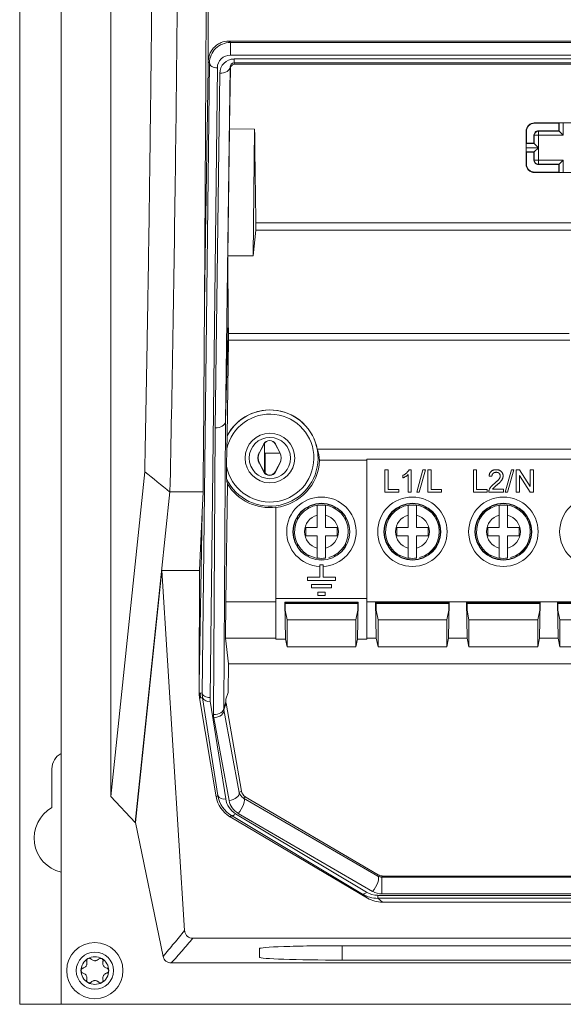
# Model space of a CAD drawing. Header units: millimetres. Extents: x 19 to 723, y 156 to 413.
# Tile 1 of 22: x 19 to 85, y 156 to 275. Entities that reach past the tile are written whole.
import ezdxf

# ---------------------------------------------------------------- set-up
doc = ezdxf.new("R2010")
doc.units = ezdxf.units.MM
doc.header["$LTSCALE"] = 2.5

msp = doc.modelspace()

# ---------------------------------------------------------------- linework, layer by layer
at = {"color": 7, "linetype": 'Continuous', "lineweight": 15}
for p, q in [((18.97, 156.33), (18.97, 413.33)), ((23.97, 413.33), (23.97, 156.33)), ((29.97, 387.83), (29.97, 181.49)), ((44.27, 272.88), (44.44, 272.71)), ((44.27, 272.88), (181.67, 272.88)), ((44.44, 271.18), (44.44, 272.71)), ((44.44, 272.71), (181.5, 272.71)), ((181.5, 271.18), (44.44, 271.18)), ((44.9, 270.72), (181.04, 270.72)), ((44.9, 270.24), (44.9, 270.72)), ((41.03, 194.01), (41.92, 270.23)), ((41.77, 270.38), (41.77, 270.39)), ((41.92, 270.23), (41.77, 270.38)), ((42.87, 269.64), (41.98, 193.43)), ((44.41, 269.72), (43.84, 226.81)), ((44.46, 269.59), (44.41, 269.72)), ((181.04, 270.24), (44.9, 270.24)), ((44.9, 270.24), (44.96, 270.08)), ((44.96, 270.08), (180.98, 270.08)), ((42.59, 226.06), (43.16, 268.98)), ((44.12, 246.89), (44.33, 262.25)), ((44.33, 262.25), (47.37, 262.21)), ((47.18, 246.9), (47.37, 262.21)), ((87.19, 262.98), (81.19, 262.98)), ((81.23, 262.94), (84.15, 262.94)), ((84.15, 262.94), (84.18, 262.97)), ((84.18, 261.98), (84.18, 262.97)), ((84.68, 262.98), (84.68, 261.48)), ((81.18, 261.48), (81.15, 261.51)), ((81.18, 260.48), (81.18, 261.48)), ((81.18, 261.48), (81.68, 261.48)), ((81.65, 262.01), (81.68, 261.98)), ((81.65, 262.01), (84.15, 262.01)), ((81.68, 261.48), (81.68, 261.98)), ((81.68, 261.98), (84.18, 261.98)), ((81.68, 261.48), (81.68, 259.98)), ((84.68, 261.48), (81.68, 261.48)), ((84.15, 262.01), (84.18, 261.98)), ((84.68, 261.48), (84.18, 261.98)), ((81.68, 259.98), (80.19, 259.98)), ((80.19, 259.97), (81.68, 259.97)), ((80.23, 260.51), (80.2, 260.48)), ((80.2, 260.48), (81.18, 260.48)), ((81.15, 260.51), (80.23, 260.51)), ((81.15, 260.51), (81.18, 260.48)), ((81.18, 260.48), (81.68, 259.98)), ((81.68, 259.97), (81.18, 259.47)), ((81.68, 259.97), (81.68, 258.47)), ((80.23, 259.44), (80.2, 259.47)), ((81.18, 259.47), (80.2, 259.47)), ((81.15, 259.44), (80.23, 259.44)), ((81.15, 259.44), (81.18, 259.47)), ((81.18, 258.47), (81.18, 259.47)), ((81.15, 258.44), (81.18, 258.47)), ((81.68, 258.47), (81.18, 258.47)), ((81.68, 257.97), (81.65, 257.94)), ((84.15, 257.94), (81.65, 257.94)), ((81.68, 257.97), (81.68, 258.47)), ((81.68, 258.47), (84.68, 258.47)), ((84.18, 257.97), (81.68, 257.97)), ((84.15, 257.94), (84.18, 257.97)), ((84.18, 257.97), (84.68, 258.47)), ((84.18, 256.98), (84.18, 257.97)), ((84.68, 258.47), (84.68, 256.98)), ((81.19, 256.98), (87.19, 256.98)), ((84.15, 257.02), (81.23, 257.02)), ((84.15, 257.02), (84.18, 256.98)), ((47.52, 250.89), (88.19, 250.89)), ((47.18, 246.9), (47.51, 249.98)), ((88.19, 249.98), (47.51, 249.98)), ((47.18, 246.9), (44.12, 246.89)), ((44.12, 246.89), (44.17, 238.95)), ((44.17, 238.95), (43.84, 226.81)), ((44.17, 238.95), (44.2, 237.5)), ((44.2, 237.5), (85.42, 237.5)), ((44.2, 236.67), (44.06, 225.13)), ((85.49, 236.67), (44.2, 236.67)), ((43.84, 226.81), (43.65, 192.13)), ((42.4, 191.38), (42.59, 226.06)), ((48.5, 224.14), (47.95, 223.1)), ((48.52, 224.13), (48.16, 223.44)), ((48.5, 224.14), (48.52, 224.13)), ((48.55, 224.18), (48.55, 220.7)), ((49.89, 224.14), (49.87, 224.13)), ((50.42, 223.09), (49.87, 224.13)), ((50.44, 223.1), (49.89, 224.14)), ((43.99, 221.45), (44.02, 223.55)), ((47.95, 223.1), (47.97, 223.09)), ((48.16, 223.44), (47.97, 223.09)), ((48.65, 220.57), (48.65, 223.01)), ((50.45, 223.01), (48.65, 223.01)), ((50.44, 223.1), (50.42, 223.09)), ((171, 223.51), (54.94, 223.51)), ((47.95, 221.78), (47.97, 221.79)), ((47.95, 221.78), (48.5, 220.74)), ((47.97, 221.79), (48.52, 220.75)), ((49.89, 220.74), (50.44, 221.78)), ((50.23, 221.44), (50.42, 221.79)), ((50.44, 221.78), (50.42, 221.79)), ((55.23, 222.16), (60.95, 222.16)), ((60.95, 222.28), (93.95, 222.28)), ((60.95, 222.28), (60.95, 205.01)), ((29.97, 181.49), (34.09, 220.77)), ((48.5, 220.74), (48.52, 220.75)), ((49.87, 220.75), (50.23, 221.44)), ((49.89, 220.74), (49.87, 220.75)), ((63.13, 221.01), (63.51, 221.01)), ((63.13, 218.31), (63.13, 221.01)), ((63.51, 221.01), (63.51, 218.62)), ((65.93, 218.31), (65.93, 220.42)), ((66.06, 221.01), (66.28, 221.01)), ((66.28, 221.01), (66.28, 218.31)), ((66.97, 218.31), (67.73, 221.01)), ((68.02, 221.01), (67.26, 218.31)), ((67.73, 221.01), (68.02, 221.01)), ((68.32, 221.01), (68.7, 221.01)), ((68.32, 218.31), (68.32, 221.01)), ((68.7, 221.01), (68.7, 218.62)), ((73.82, 221.01), (74.2, 221.01)), ((73.82, 218.31), (73.82, 221.01)), ((74.2, 221.01), (74.2, 218.62)), ((77.66, 218.31), (78.42, 221.01)), ((78.71, 221.01), (77.94, 218.31)), ((78.42, 221.01), (78.71, 221.01)), ((79.01, 218.31), (79.01, 221.01)), ((79.01, 221.01), (79.41, 221.01)), ((79.41, 221.01), (80.7, 219)), ((80.7, 221.01), (81.09, 221.01)), ((80.7, 219), (80.7, 221.01)), ((81.09, 221.01), (81.09, 218.31)), ((43.88, 205.01), (44.08, 219.32)), ((65.31, 220.02), (65.31, 220.34)), ((76.07, 220.22), (75.72, 220.25)), ((80.68, 218.31), (79.39, 220.33)), ((79.39, 220.33), (79.39, 218.31)), ((37.13, 218.32), (32.94, 178.32)), ((41.15, 218.32), (37.14, 218.32)), ((41.02, 215.87), (41.15, 218.32)), ((64.79, 218.31), (63.13, 218.31)), ((63.51, 218.62), (64.79, 218.62)), ((64.79, 218.62), (64.79, 218.31)), ((66.28, 218.31), (65.93, 218.31)), ((67.26, 218.31), (66.97, 218.31)), ((69.98, 218.31), (68.32, 218.31)), ((68.7, 218.62), (69.98, 218.62)), ((69.98, 218.62), (69.98, 218.31)), ((75.48, 218.31), (73.82, 218.31)), ((74.2, 218.62), (75.48, 218.62)), ((75.48, 218.62), (75.48, 218.31)), ((77.45, 218.31), (75.69, 218.31)), ((76.13, 218.66), (77.45, 218.66)), ((77.45, 218.66), (77.45, 218.31)), ((77.94, 218.31), (77.66, 218.31)), ((79.39, 218.31), (79.01, 218.31)), ((81.09, 218.31), (80.68, 218.31)), ((40.66, 195.07), (41.02, 215.87)), ((49.95, 216.47), (49.95, 205.01)), ((54.95, 215.5), (54.95, 214.01)), ((55.95, 215.5), (55.95, 214.01)), ((65.95, 215.5), (65.95, 214.01)), ((66.95, 215.5), (66.95, 214.01)), ((76.95, 215.5), (76.95, 214.01)), ((77.95, 215.5), (77.95, 214.01)), ((53.55, 214.01), (53.55, 213.01)), ((53.55, 214.01), (54.95, 214.01)), ((55.95, 214.01), (57.35, 214.01)), ((57.35, 214.01), (57.35, 213.01)), ((64.55, 214.01), (65.95, 214.01)), ((64.55, 214.01), (64.55, 213.01)), ((66.95, 214.01), (68.35, 214.01)), ((68.35, 214.01), (68.35, 213.01)), ((75.55, 214.01), (75.55, 213.01)), ((75.55, 214.01), (76.95, 214.01)), ((77.95, 214.01), (79.35, 214.01)), ((79.35, 214.01), (79.35, 213.01)), ((53.55, 213.01), (54.95, 213.01)), ((54.95, 213.01), (54.95, 211.52)), ((55.95, 213.01), (57.35, 213.01)), ((55.95, 213.01), (55.95, 211.52)), ((64.55, 213.01), (65.95, 213.01)), ((65.95, 213.01), (65.95, 211.52)), ((66.95, 213.01), (68.35, 213.01)), ((66.95, 213.01), (66.95, 211.52)), ((75.55, 213.01), (76.95, 213.01)), ((76.95, 213.01), (76.95, 211.52)), ((77.95, 213.01), (79.35, 213.01)), ((77.95, 213.01), (77.95, 211.52)), ((32.97, 178.32), (36.17, 208.82)), ((40.69, 208.82), (36.17, 208.82)), ((36.17, 208.82), (38.91, 165.24)), ((40.69, 208.82), (40.66, 195.07)), ((55.25, 209.51), (55.25, 208.01)), ((55.65, 209.51), (55.25, 209.51)), ((55.65, 208.01), (55.65, 209.51)), ((53.75, 208.01), (53.75, 207.61)), ((55.25, 208.01), (53.75, 208.01)), ((53.75, 207.61), (57.15, 207.61)), ((57.15, 208.01), (55.65, 208.01)), ((57.15, 207.61), (57.15, 208.01)), ((56.65, 207.11), (54.25, 207.11)), ((54.25, 207.11), (54.25, 206.71)), ((54.25, 206.71), (56.65, 206.71)), ((55.9, 206.21), (55, 206.21)), ((55, 206.21), (55, 205.81)), ((55.9, 205.81), (55.9, 206.21)), ((56.65, 206.71), (56.65, 207.11)), ((43.87, 200.63), (43.88, 205.01)), ((43.88, 205.01), (49.95, 205.01)), ((49.95, 205.43), (60.95, 205.43)), ((49.95, 205.01), (49.95, 200.63)), ((51.03, 204.99), (59.88, 204.99)), ((51.1, 200.49), (51.03, 204.99)), ((51.03, 204.99), (51.05, 204.96)), ((51.05, 204.96), (51.05, 204.01)), ((59.85, 204.96), (51.05, 204.96)), ((51.35, 204.81), (51.35, 204.96)), ((55, 205.81), (55.9, 205.81)), ((59.55, 204.81), (59.55, 204.96)), ((59.88, 204.99), (59.8, 200.49)), ((59.88, 204.99), (59.85, 204.96)), ((59.85, 204.01), (59.85, 204.96)), ((60.95, 205.01), (62, 205.01)), ((60.95, 200.63), (60.95, 205.01)), ((62, 205.01), (70.9, 205.01)), ((62, 205.01), (62.05, 204.96)), ((62.08, 200.63), (62, 205.01)), ((70.85, 204.96), (62.05, 204.96)), ((62.05, 204.96), (62.05, 204.01)), ((62.35, 204.81), (62.35, 204.96)), ((70.55, 204.81), (70.55, 204.96)), ((70.9, 205.01), (70.82, 200.63)), ((70.9, 205.01), (70.85, 204.96)), ((70.85, 204.01), (70.85, 204.96)), ((70.9, 205.01), (73, 205.01)), ((73, 205.01), (81.9, 205.01)), ((73.08, 200.63), (73, 205.01)), ((73, 205.01), (73.05, 204.96)), ((73.05, 204.96), (73.05, 204.01)), ((81.85, 204.96), (73.05, 204.96)), ((73.35, 204.81), (73.35, 204.96)), ((81.55, 204.81), (81.55, 204.96)), ((81.9, 205.01), (81.82, 200.63)), ((81.9, 205.01), (81.85, 204.96)), ((81.85, 204.01), (81.85, 204.96)), ((81.9, 205.01), (84, 205.01)), ((84, 205.01), (92.9, 205.01)), ((84.08, 200.63), (84, 205.01)), ((84, 205.01), (84.05, 204.96)), ((84.05, 204.96), (84.05, 204.01)), ((92.85, 204.96), (84.05, 204.96)), ((84.35, 204.81), (84.35, 204.96)), ((51.35, 204.81), (51.05, 204.81)), ((51.29, 202.84), (51.05, 204.01)), ((51.35, 204.81), (59.55, 204.81)), ((59.85, 204.81), (59.55, 204.81)), ((59.85, 204.01), (59.61, 202.84)), ((62.35, 204.81), (62.05, 204.81)), ((62.29, 202.84), (62.05, 204.01)), ((62.35, 204.81), (70.55, 204.81)), ((70.85, 204.81), (70.55, 204.81)), ((70.85, 204.01), (70.61, 202.84)), ((73.35, 204.81), (73.05, 204.81)), ((73.29, 202.84), (73.05, 204.01)), ((73.35, 204.81), (81.55, 204.81)), ((81.85, 204.81), (81.55, 204.81)), ((81.85, 204.01), (81.61, 202.84)), ((84.35, 204.81), (84.05, 204.81)), ((84.29, 202.84), (84.05, 204.01)), ((84.35, 204.81), (92.55, 204.81)), ((51.29, 202.84), (51.29, 199.58)), ((59.61, 202.84), (51.29, 202.84)), ((59.61, 199.58), (59.61, 202.84)), ((62.29, 202.84), (62.29, 199.58)), ((70.61, 202.84), (62.29, 202.84)), ((70.61, 199.58), (70.61, 202.84)), ((73.29, 202.84), (73.29, 199.58)), ((81.61, 202.84), (73.29, 202.84)), ((81.61, 199.58), (81.61, 202.84)), ((84.29, 202.84), (84.29, 199.58)), ((92.61, 202.84), (84.29, 202.84)), ((44.22, 197.51), (43.87, 200.63)), ((49.95, 200.63), (43.87, 200.63)), ((49.95, 200.63), (49.95, 200.49)), ((51.1, 200.49), (49.95, 200.49)), ((51.29, 199.58), (51.1, 200.49)), ((59.8, 200.49), (59.61, 199.58)), ((60.95, 200.49), (59.8, 200.49)), ((62.08, 200.63), (60.95, 200.63)), ((60.95, 200.49), (60.95, 200.63)), ((62.29, 199.58), (62.08, 200.63)), ((70.82, 200.63), (70.61, 199.58)), ((73.08, 200.63), (70.82, 200.63)), ((73.29, 199.58), (73.08, 200.63)), ((81.82, 200.63), (81.61, 199.58)), ((84.08, 200.63), (81.82, 200.63)), ((84.29, 199.58), (84.08, 200.63)), ((59.61, 199.58), (51.29, 199.58)), ((70.61, 199.58), (62.29, 199.58)), ((81.61, 199.58), (73.29, 199.58)), ((92.61, 199.58), (84.29, 199.58)), ((44.22, 197.51), (44.17, 194.04)), ((44.22, 197.51), (181.73, 197.51)), ((40.66, 193.98), (40.66, 195.07)), ((40.82, 193.99), (40.66, 193.98)), ((40.71, 193.39), (40.83, 193.4)), ((42.73, 181.45), (40.71, 193.39)), ((40.82, 193.99), (41.03, 194.01)), ((41.07, 193.42), (40.83, 193.4)), ((42.94, 181.6), (41.07, 193.42)), ((44.17, 194.04), (43.91, 193.26)), ((43.91, 192.93), (43.91, 193.26)), ((42.01, 193), (43.88, 181.17)), ((43.65, 192.13), (43.91, 192.93)), ((43.92, 192.75), (43.67, 191.95)), ((43.67, 191.95), (45.52, 181.96)), ((45.77, 182.13), (43.92, 192.75)), ((44.29, 180.98), (42.44, 190.97)), ((22.87, 180.12), (22.87, 184.83)), ((32.94, 178.32), (29.97, 181.49)), ((42.73, 181.45), (42.94, 181.6)), ((45.52, 181.96), (45.77, 182.13)), ((46.25, 181.44), (46.02, 181.28)), ((46.02, 181.28), (62.26, 171.84)), ((46.25, 181.44), (62.3, 171.99)), ((44.59, 179.16), (44.4, 179.03)), ((61.03, 169.18), (44.4, 179.03)), ((60.43, 169.66), (44.59, 179.16)), ((45.07, 179.39), (60.91, 169.89)), ((61.62, 169.99), (45.38, 179.43)), ((32.94, 178.32), (32.97, 178.32)), ((32.97, 178.32), (32.97, 178.32)), ((32.97, 178.32), (32.97, 178.32)), ((32.97, 178.32), (32.97, 178.32)), ((32.98, 178.31), (32.97, 178.32)), ((32.98, 178.31), (36.31, 162.12)), ((62.26, 171.84), (62.3, 171.99)), ((62.81, 171.85), (62.77, 171.71)), ((62.77, 169.69), (62.77, 171.71)), ((62.77, 171.71), (163.18, 171.71)), ((163.14, 171.85), (62.81, 171.85)), ((61.03, 169.18), (60.43, 169.66)), ((62.25, 169.51), (163.7, 169.51)), ((62.25, 169.15), (62.25, 169.51)), ((163.18, 169.69), (62.77, 169.69)), ((163.7, 169.15), (62.25, 169.15)), ((62.25, 169.15), (62.83, 168.68)), ((163.11, 168.68), (62.83, 168.68)), ((39.91, 164.31), (186.04, 164.31)), ((57.97, 163.42), (167.97, 163.42)), ((47.97, 162.02), (47.97, 163.07)), ((37.29, 161.33), (188.66, 161.33)), ((167.97, 161.67), (57.97, 161.67)), ((18.97, 156.33), (23.97, 156.33)), ((23.97, 156.33), (112.97, 156.33))]:
    msp.add_line(p, q, dxfattribs=at)
at = {"color": 106, "linetype": 'Continuous', "lineweight": 15}
for p, q in [((53.98, 216.41), (53.65, 216.41)), ((57.26, 216.41), (56.92, 216.41)), ((64.98, 216.41), (64.68, 216.41)), ((68.22, 216.41), (67.92, 216.41)), ((75.98, 216.41), (75.68, 216.41)), ((79.22, 216.41), (78.92, 216.41)), ((52.55, 215.32), (52.55, 214.98)), ((58.35, 214.98), (58.35, 215.32)), ((63.55, 215.28), (63.55, 214.98)), ((69.35, 214.98), (69.35, 215.28)), ((74.55, 215.28), (74.55, 214.98)), ((80.35, 214.98), (80.35, 215.28)), ((52.55, 212.04), (52.55, 211.71)), ((58.35, 211.71), (58.35, 212.04)), ((63.55, 212.04), (63.55, 211.74)), ((69.35, 211.74), (69.35, 212.04)), ((74.55, 212.04), (74.55, 211.74)), ((80.35, 211.74), (80.35, 212.04)), ((53.65, 210.61), (53.98, 210.61)), ((56.92, 210.61), (57.25, 210.61)), ((64.68, 210.61), (64.98, 210.61)), ((67.92, 210.61), (68.22, 210.61)), ((75.68, 210.61), (75.98, 210.61)), ((78.92, 210.61), (79.22, 210.61)), ((57.97, 163.42), (57.97, 161.67))]:
    msp.add_line(p, q, dxfattribs=at)
at = {"color": 7, "linetype": 'Continuous', "lineweight": 15, "flags": 128}
for points in [[(41.92, 270.23), (41.94, 270.11), (42, 270), (42.09, 269.9), (42.21, 269.82), (42.35, 269.74), (42.51, 269.69), (42.69, 269.66), (42.87, 269.64)], [(44.41, 269.72), (44.38, 269.58), (44.31, 269.43), (44.19, 269.3), (44.04, 269.19), (43.85, 269.1), (43.63, 269.03), (43.4, 268.99), (43.16, 268.98)], [(41.02, 215.87), (40.9, 213.29), (40.69, 208.82)], [(41.03, 194.01), (41.05, 193.9), (41.11, 193.79), (41.19, 193.69), (41.31, 193.6), (41.46, 193.53), (41.62, 193.47), (41.8, 193.44), (41.98, 193.43)], [(42.4, 191.38), (42.64, 191.39), (42.87, 191.43), (43.09, 191.5), (43.28, 191.59), (43.43, 191.71), (43.55, 191.84), (43.62, 191.98), (43.65, 192.13)], [(42.44, 190.97), (42.69, 191.02), (42.94, 191.1), (43.16, 191.2), (43.35, 191.33), (43.5, 191.48), (43.61, 191.63), (43.67, 191.79), (43.67, 191.95)], [(44.29, 180.98), (44.55, 181.02), (44.79, 181.1), (45.01, 181.21), (45.2, 181.33), (45.36, 181.48), (45.46, 181.64), (45.52, 181.8), (45.52, 181.96)], [(45.38, 179.43), (45.58, 179.67), (45.76, 179.94), (45.91, 180.23), (46.03, 180.52), (46.1, 180.78), (46.13, 181.01), (46.1, 181.18), (46.02, 181.28)], [(44.59, 179.16), (44.63, 179.15), (44.68, 179.15), (44.74, 179.16), (44.8, 179.18), (44.86, 179.22), (44.93, 179.27), (45, 179.33), (45.07, 179.39)], [(61.62, 169.99), (61.82, 170.23), (62, 170.5), (62.15, 170.79), (62.27, 171.08), (62.34, 171.34), (62.37, 171.57), (62.34, 171.74), (62.26, 171.84)], [(60.43, 169.66), (60.47, 169.65), (60.52, 169.64), (60.57, 169.66), (60.63, 169.68), (60.7, 169.72), (60.77, 169.76), (60.84, 169.82), (60.91, 169.89)]]:
    msp.add_lwpolyline(points, dxfattribs=at)
at = {"color": 7, "linetype": 'Continuous', "lineweight": 15}
for centre, radius in [((49.22, 222.42), 3), ((49.22, 222.42), 2.5), ((55.45, 213.51), 3.44), ((55.45, 213.51), 3.42), ((66.45, 213.51), 4.2), ((66.45, 213.51), 3.44), ((66.45, 213.51), 3.4), ((77.45, 213.51), 4.2), ((77.45, 213.51), 3.44), ((77.45, 213.51), 3.4), ((88.45, 213.51), 4.2), ((28.06, 160.4), 3.4), ((28.06, 160.4), 2.25)]:
    msp.add_circle(centre, radius, dxfattribs=at)
for centre, radius, start, end in [((81.68, 261.48), 0.5, 90.0204, 179.9796), ((81.68, 258.47), 0.5, 180.0204, 269.9796), ((49.22, 222.42), 5.82, 205.6791, 152.715), ((49.22, 222.42), 5.32, 190.5944, 167.7996), ((49.19, 223.77), 0.786, 27.8181, 152.1819), ((49.19, 223.77), 0.762, 90, 152.1819), ((49.19, 223.77), 0.762, 27.8181, 90), ((49.19, 222.44), 1.41, 152.1819, 207.8181), ((49.19, 222.44), 1.38, 152.1819, 207.8181), ((49.19, 222.44), 1.38, 332.1819, 27.8181), ((49.19, 222.44), 1.41, 332.1819, 27.8181), ((49.22, 222.42), 6.02, 277.0133, 357.4434), ((49.19, 221.11), 0.786, 207.8181, 332.1819), ((49.19, 221.11), 0.762, 207.8181, 270), ((49.19, 221.11), 0.762, 270, 332.1819), ((49.22, 222.42), 6, 211.1995, 277.0338), ((55.45, 213.51), 4.2, 272.7294, 267.2706), ((55.45, 213.51), 3.25, 285.6498, 270), ((55.45, 213.51), 3.23, 81.1038, 98.8962), ((66.45, 213.51), 3.25, 285.6498, 270), ((66.45, 213.51), 3.23, 81.1038, 98.8962), ((77.45, 213.51), 3.25, 285.6498, 270), ((77.45, 213.51), 3.23, 81.1038, 98.8962), ((55.45, 213.51), 2.05, 104.117, 255.883), ((55.45, 213.51), 2.05, 284.117, 75.883), ((66.45, 213.51), 2.05, 104.117, 255.883), ((66.45, 213.51), 2.05, 284.117, 75.883), ((77.45, 213.51), 2.05, 104.117, 255.883), ((77.45, 213.51), 2.05, 284.117, 75.883), ((55.45, 213.51), 3.23, 261.1038, 278.8962), ((66.45, 213.51), 3.23, 261.1038, 278.8962), ((77.45, 213.51), 3.23, 261.1038, 278.8962), ((41.8, 193.78), 0.807, 206.0634, 285.1835), ((24.97, 184.83), 2.1, 118.4369, 180), ((43.66, 181.95), 0.807, 206.0634, 285.1835), ((24.97, 176.43), 4.25, 119.6116, 256.391), ((28.06, 160.4), 1.68, 60, 120), ((28.06, 160.4), 1.68, 120, 180), ((28.06, 160.4), 1.2, 147.0052, 152.9948), ((26.48, 161.31), 0.626, 324.2287, 335.7713), ((28.06, 160.4), 1.2, 87.0052, 92.9948), ((28.06, 162.23), 0.626, 264.2287, 275.7713), ((28.06, 160.4), 1.68, 0, 60), ((28.06, 160.4), 1.2, 27.0052, 32.9948), ((29.64, 161.31), 0.626, 204.2287, 215.7713), ((28.06, 160.4), 1.68, 180, 240), ((28.06, 160.4), 1.2, 207.0052, 212.9948), ((26.48, 159.49), 0.626, 24.2287, 35.7713), ((28.06, 160.4), 1.68, 300, 0), ((28.06, 160.4), 1.2, 327.0052, 332.9948), ((29.64, 159.49), 0.626, 144.2287, 155.7713), ((28.06, 160.4), 1.67, 240, 300), ((28.06, 160.4), 1.2, 267.0052, 272.9948), ((28.06, 158.57), 0.626, 84.2287, 95.7713)]:
    msp.add_arc(centre, radius, start, end, dxfattribs=at)
for centre, major_axis, ratio, start_param, end_param in [((44.42, 270.23), (2.32, 0.95), 0.988263, 1.177804, 2.750203), ((44.42, 269.65), (1.44, 0.58), 0.98122, 1.180039, 2.752438), ((44.91, 268.94), (-0.33, 1.74), 0.985247, 6.099879, 7.651745), ((44.91, 269.71), (-0.1, 0.516), 0.949776, 6.10162, 7.653486), ((84.68, 262.97), (0.5, 0), 0.017455, 1.570796, 3.124139), ((84.68, 256.98), (0.5, 0), 0.017455, 3.159046, 4.712389), ((47.48, 250.94), (-0.014, 1), 0.034717, 3.417922, 4.666038), ((44.19, 236.53), (0.014, 1), 0.011023, 4.848129, 6.006517), ((49.22, 222.41), (0, 5.83), 0.999997, 4.902652, 7.368808), ((42.59, 226.83), (1.25, -0.01), 0.615642, 4.718159, 6.271635), ((44.69, 384.25), (0.85, 157.44), 0.000111, 3.14648, 3.146698), ((49.22, 221.59), (0, 6.1), 0.990493, 4.806056, 5.034168), ((44.53, 194.02), (2.39, 2.58), 0.990065, 2.316163, 2.484206), ((44.53, 193.43), (1.75, 1.88), 0.986387, 2.317312, 2.485355), ((44.65, 192.11), (0.991, -0.144), 0.937793, 3.281798, 3.465883), ((44.91, 192.92), (0.992, -0.13), 0.99554, 3.258809, 3.442894), ((44.65, 191.35), (2.23, -0.33), 0.97195, 3.281175, 3.46526), ((46.18, 182.05), (1.72, 3.06), 0.997268, 2.251726, 3.119022), ((46.4, 182.19), (1.66, 3.12), 0.989003, 2.22531, 3.092606), ((46.4, 181.61), (1.22, 2.28), 0.984917, 2.22632, 3.093615), ((46.5, 182.13), (0.899, -0.455), 0.967079, 3.794163, 4.661459), ((46.76, 182.3), (0.9, -0.438), 0.997481, 3.76554, 4.632836), ((46.5, 181.36), (2.01, -1.03), 0.98525, 3.793168, 4.660464), ((62.76, 172.68), (0.992, -0.129), 0.969185, 4.312065, 4.845364), ((62.81, 172.85), (0.992, -0.124), 0.997695, 4.303222, 4.836521), ((62.02, 172.82), (-1.74, 3.3), 0.925642, 2.154527, 2.690687), ((62.02, 172.24), (-1.33, 2.45), 0.898704, 2.149692, 2.685853), ((62.76, 172.23), (-1.99, 2.97), 0.97717, 2.026426, 2.562587), ((62.76, 171.91), (2.23, -0.29), 0.986212, 4.311776, 4.845075), ((57.97, 163.07), (10, 0), 0.034921, 1.570796, 3.141593), ((57.97, 162.02), (10, 0), 0.034921, 3.141593, 4.712389)]:
    msp.add_ellipse(centre, major_axis=major_axis, ratio=ratio, start_param=start_param, end_param=end_param, dxfattribs=at)
for points, knots in [([(34.09, 220.77), (34.1, 221.25), (34.12, 222.19), (34.14, 223.62), (34.17, 225.05), (34.2, 226.49), (34.23, 227.93), (34.25, 229.37), (34.28, 230.82), (34.31, 232.28), (34.33, 233.74), (34.36, 235.2), (34.38, 236.67), (34.41, 238.14), (34.43, 239.62), (34.46, 241.1), (34.48, 242.59), (34.51, 244.09), (34.53, 245.58), (34.55, 247.09), (34.57, 248.59), (34.6, 250.11), (34.62, 251.62), (34.64, 253.15), (34.66, 254.67), (34.72, 258.76), (34.8, 265.44), (34.91, 274.83), (35, 284.33), (35.08, 293.93), (35.14, 303.62), (35.19, 313.37), (35.23, 323.17), (35.25, 330.73), (35.26, 336.04), (35.26, 339.07), (35.26, 342.1), (35.26, 345.12), (35.26, 348.15), (35.26, 351.18), (35.26, 354.2), (35.25, 357.22), (35.25, 360.24), (35.24, 363.26), (35.23, 366.28), (35.22, 369.3), (35.22, 371.3), (35.21, 372.31)], [0, 0, 0, 0, 0.010423, 0.020842, 0.031257, 0.041668, 0.052076, 0.062482, 0.072885, 0.083287, 0.093687, 0.104086, 0.114485, 0.124885, 0.135284, 0.145685, 0.156087, 0.166492, 0.176898, 0.187308, 0.197721, 0.208137, 0.218558, 0.228984, 0.239415, 0.249851, 0.312421, 0.374901, 0.43739, 0.499989, 0.562619, 0.625133, 0.687632, 0.750216, 0.769475, 0.788717, 0.807943, 0.827156, 0.84636, 0.865558, 0.884752, 0.903945, 0.92314, 0.94234, 0.961548, 0.980767, 1, 1, 1, 1]), ([(41.76, 299.09), (41.76, 298.3), (41.76, 296.71), (41.76, 294.33), (41.77, 291.94), (41.77, 289.56), (41.77, 287.17), (41.77, 284.78), (41.77, 282.39), (41.77, 279.99), (41.77, 277.59), (41.77, 275.19), (41.77, 272.79), (41.77, 271.19), (41.77, 270.39)], [0, 0, 0, 0, 0.08292, 0.165915, 0.248985, 0.33213, 0.41535, 0.498646, 0.582017, 0.665463, 0.748985, 0.832581, 0.916253, 1, 1, 1, 1]), ([(38.19, 298.71), (38.1, 284.58), (37.97, 270.67), (37.61, 243.74), (37.4, 230.72), (37.14, 218.32)], [0, 0, 0, 0, 0.5, 0.5, 1, 1, 1, 1]), ([(41.59, 298.71), (41.56, 288.95), (41.53, 279.33), (41.43, 260.39), (41.38, 251.13), (41.32, 242.08)], [0, 0, 0, 0, 0.5, 0.5, 1, 1, 1, 1]), ([(41.77, 270.39), (41.77, 270.55), (41.79, 270.71), (41.85, 271.03), (41.9, 271.19), (42.03, 271.49), (42.1, 271.64), (42.28, 271.91), (42.39, 272.04), (42.62, 272.27), (42.75, 272.37), (43.02, 272.55), (43.16, 272.63), (43.61, 272.82), (43.94, 272.88), (44.27, 272.88)], [0, 0, 0, 0, 0.125, 0.125, 0.25, 0.25, 0.375, 0.375, 0.5, 0.5, 0.625, 0.625, 0.75, 0.75, 1, 1, 1, 1]), ([(41.32, 242.08), (41.36, 244.42), (41.39, 246.78), (41.47, 251.5), (41.51, 253.87), (41.58, 258.6), (41.62, 260.96), (41.68, 264.5), (41.7, 265.68), (41.73, 268.03), (41.75, 269.21), (41.77, 270.38)], [0, 0, 0, 0, 0.25, 0.25, 0.5, 0.5, 0.75, 0.75, 0.875, 0.875, 1, 1, 1, 1]), ([(44.96, 270.08), (44.83, 270.08), (44.71, 270.02), (44.52, 269.84), (44.47, 269.72), (44.46, 269.59)], [0, 0, 0, 0, 0.5, 0.5, 1, 1, 1, 1]), ([(80.19, 261.98), (80.19, 262.11), (80.22, 262.24), (80.32, 262.48), (80.39, 262.59), (80.67, 262.87), (80.93, 262.98), (81.19, 262.98)], [0, 0, 0, 0, 0.25, 0.25, 0.5, 0.5, 1, 1, 1, 1]), ([(81.23, 262.94), (81.1, 262.94), (80.97, 262.91), (80.72, 262.81), (80.61, 262.74), (80.34, 262.46), (80.23, 262.2), (80.23, 261.94)], [0, 0, 0, 0, 0.25, 0.25, 0.5, 0.5, 1, 1, 1, 1]), ([(81.15, 261.51), (81.15, 261.64), (81.21, 261.77), (81.39, 261.96), (81.52, 262.01), (81.65, 262.01)], [0, 0, 0, 0, 0.5, 0.5, 1, 1, 1, 1]), ([(81.19, 256.98), (81.06, 256.98), (80.93, 257), (80.69, 257.1), (80.58, 257.18), (80.3, 257.45), (80.19, 257.71), (80.19, 257.98)], [0, 0, 0, 0, 0.25, 0.25, 0.5, 0.5, 1, 1, 1, 1]), ([(80.23, 258.01), (80.23, 257.88), (80.26, 257.75), (80.36, 257.51), (80.43, 257.4), (80.71, 257.12), (80.97, 257.02), (81.23, 257.02)], [0, 0, 0, 0, 0.25, 0.25, 0.5, 0.5, 1, 1, 1, 1]), ([(81.65, 257.94), (81.52, 257.94), (81.39, 257.99), (81.21, 258.18), (81.15, 258.3), (81.15, 258.44)], [0, 0, 0, 0, 0.5, 0.5, 1, 1, 1, 1]), ([(44.02, 223.55), (44.03, 223.83), (44.03, 224.12), (44.04, 224.54), (44.04, 224.69), (44.04, 224.88), (44.04, 224.94), (44.05, 225.04), (44.05, 225.08), (44.05, 225.09)], [0, 0, 0, 0, 0.5, 0.5, 0.75, 0.75, 0.875, 0.875, 1, 1, 1, 1]), ([(43.98, 219.9), (43.97, 219.91), (43.97, 219.95), (43.97, 220.05), (43.98, 220.12), (43.98, 220.31), (43.98, 220.45), (43.98, 220.87), (43.99, 221.16), (43.99, 221.45)], [0, 0, 0, 0, 0.125, 0.125, 0.25, 0.25, 0.5, 0.5, 1, 1, 1, 1]), ([(65.31, 220.34), (65.35, 220.36), (65.44, 220.4), (65.56, 220.48), (65.67, 220.56), (65.77, 220.65), (65.86, 220.74), (65.94, 220.83), (66.01, 220.92), (66.04, 220.98), (66.06, 221.01)], [0, 0, 0, 0, 0.142657, 0.281169, 0.416977, 0.550852, 0.678364, 0.795032, 0.901998, 1, 1, 1, 1]), ([(65.93, 220.42), (65.91, 220.4), (65.87, 220.36), (65.8, 220.3), (65.72, 220.24), (65.64, 220.19), (65.55, 220.14), (65.47, 220.09), (65.39, 220.05), (65.33, 220.03), (65.31, 220.02)], [0, 0, 0, 0, 0.1116703, 0.2320945, 0.3627435, 0.5025575, 0.6415251, 0.7710985, 0.8901618, 1, 1, 1, 1]), ([(75.72, 220.25), (75.72, 220.28), (75.73, 220.34), (75.75, 220.43), (75.77, 220.5), (75.8, 220.58), (75.84, 220.65), (75.88, 220.71), (75.93, 220.77), (75.98, 220.82), (76.04, 220.86), (76.1, 220.9), (76.17, 220.94), (76.24, 220.97), (76.32, 220.99), (76.41, 221), (76.49, 221.01), (76.55, 221.01), (76.59, 221.01)], [0, 0, 0, 0, 0.070675, 0.137493, 0.201473, 0.262869, 0.32255, 0.380737, 0.43822, 0.495487, 0.553484, 0.611346, 0.670644, 0.731587, 0.794183, 0.859445, 0.928208, 1, 1, 1, 1]), ([(76.58, 220.7), (76.56, 220.7), (76.52, 220.7), (76.47, 220.69), (76.42, 220.68), (76.37, 220.67), (76.32, 220.65), (76.28, 220.63), (76.24, 220.6), (76.21, 220.57), (76.17, 220.54), (76.15, 220.5), (76.12, 220.46), (76.1, 220.42), (76.09, 220.37), (76.07, 220.32), (76.07, 220.27), (76.07, 220.24), (76.07, 220.22)], [0, 0, 0, 0, 0.070696, 0.138358, 0.20337, 0.2657, 0.327256, 0.386512, 0.445858, 0.505173, 0.56378, 0.622343, 0.680824, 0.739795, 0.800801, 0.864239, 0.930631, 1, 1, 1, 1]), ([(77.07, 220.26), (77.07, 220.28), (77.07, 220.31), (77.06, 220.35), (77.05, 220.39), (77.04, 220.43), (77.02, 220.47), (76.99, 220.51), (76.97, 220.54), (76.93, 220.58), (76.9, 220.61), (76.86, 220.63), (76.82, 220.65), (76.78, 220.67), (76.73, 220.68), (76.68, 220.69), (76.63, 220.7), (76.6, 220.7), (76.58, 220.7)], [0, 0, 0, 0, 0.0617622, 0.121174, 0.1794214, 0.2368434, 0.2943218, 0.353191, 0.4127207, 0.4745222, 0.5370567, 0.5995913, 0.662367, 0.7252456, 0.7903164, 0.8577243, 0.927232, 1, 1, 1, 1]), ([(76.59, 221.01), (76.62, 221.01), (76.68, 221.01), (76.77, 221), (76.85, 220.98), (76.93, 220.96), (77, 220.93), (77.07, 220.89), (77.14, 220.85), (77.19, 220.8), (77.25, 220.75), (77.29, 220.69), (77.33, 220.62), (77.36, 220.56), (77.39, 220.49), (77.4, 220.42), (77.41, 220.34), (77.42, 220.29), (77.42, 220.27)], [0, 0, 0, 0, 0.074712, 0.145539, 0.213339, 0.278615, 0.342094, 0.40389, 0.465063, 0.526577, 0.587328, 0.64638, 0.704345, 0.761672, 0.819418, 0.878039, 0.937796, 1, 1, 1, 1]), ([(75.72, 218.55), (75.73, 218.58), (75.76, 218.65), (75.8, 218.74), (75.86, 218.83), (75.91, 218.91), (75.96, 218.97), (76, 219.02), (76.05, 219.06), (76.1, 219.11), (76.16, 219.16), (76.21, 219.22), (76.28, 219.27), (76.32, 219.3), (76.34, 219.32)], [0, 0, 0, 0, 0.100388, 0.204407, 0.310686, 0.422157, 0.480685, 0.543238, 0.6095, 0.679555, 0.753841, 0.831641, 0.913813, 1, 1, 1, 1]), ([(76.34, 219.32), (76.38, 219.35), (76.45, 219.41), (76.54, 219.49), (76.63, 219.57), (76.7, 219.64), (76.77, 219.71), (76.83, 219.77), (76.88, 219.83), (76.92, 219.88), (76.96, 219.93), (76.99, 219.98), (77.01, 220.03), (77.03, 220.08), (77.05, 220.12), (77.06, 220.17), (77.07, 220.22), (77.07, 220.25), (77.07, 220.26)], [0, 0, 0, 0, 0.11141, 0.214526, 0.309417, 0.396087, 0.474284, 0.544374, 0.60642, 0.660582, 0.709794, 0.756451, 0.800767, 0.843168, 0.884295, 0.923885, 0.962359, 1, 1, 1, 1]), ([(77.42, 220.27), (77.42, 220.24), (77.41, 220.19), (77.4, 220.11), (77.38, 220.03), (77.36, 219.95), (77.32, 219.87), (77.27, 219.79), (77.22, 219.71), (77.16, 219.64), (77.11, 219.58), (77.07, 219.53), (77.02, 219.48), (76.96, 219.42), (76.9, 219.36), (76.83, 219.3), (76.75, 219.23), (76.69, 219.18), (76.67, 219.16)], [0, 0, 0, 0, 0.057945, 0.116018, 0.174826, 0.234683, 0.296827, 0.364061, 0.436192, 0.51426, 0.556976, 0.604856, 0.657675, 0.715751, 0.77884, 0.847501, 0.921228, 1, 1, 1, 1]), ([(75.69, 218.31), (75.69, 218.33), (75.69, 218.37), (75.69, 218.44), (75.7, 218.5), (75.72, 218.53), (75.72, 218.55)], [0, 0, 0, 0, 0.252643, 0.50444, 0.750407, 1, 1, 1, 1]), ([(76.67, 219.16), (76.64, 219.14), (76.6, 219.1), (76.53, 219.05), (76.48, 219), (76.42, 218.96), (76.38, 218.92), (76.34, 218.89), (76.31, 218.86), (76.26, 218.81), (76.2, 218.75), (76.15, 218.69), (76.13, 218.66)], [0, 0, 0, 0, 0.1241997, 0.2368297, 0.339495, 0.4312535, 0.5114549, 0.581223, 0.6404954, 0.6883082, 0.850333, 1, 1, 1, 1]), ([(54.95, 216.71), (54.95, 216.68), (54.95, 216.64), (54.95, 216.46), (54.95, 216.18), (54.95, 215.83), (54.95, 215.6), (54.95, 215.5)], [0, 0, 0, 0, 0.161789, 0.349751, 0.589573, 0.829267, 1, 1, 1, 1]), ([(55.95, 216.71), (55.95, 216.68), (55.95, 216.64), (55.95, 216.46), (55.95, 216.18), (55.95, 215.83), (55.95, 215.6), (55.95, 215.5)], [0, 0, 0, 0, 0.161789, 0.349751, 0.589573, 0.829267, 1, 1, 1, 1]), ([(65.95, 216.71), (65.95, 216.68), (65.95, 216.64), (65.95, 216.46), (65.95, 216.18), (65.95, 215.83), (65.95, 215.6), (65.95, 215.5)], [0, 0, 0, 0, 0.161789, 0.349751, 0.589573, 0.829267, 1, 1, 1, 1]), ([(66.95, 216.71), (66.95, 216.68), (66.95, 216.64), (66.95, 216.46), (66.95, 216.18), (66.95, 215.83), (66.95, 215.6), (66.95, 215.5)], [0, 0, 0, 0, 0.161789, 0.349751, 0.589573, 0.829267, 1, 1, 1, 1]), ([(76.95, 216.71), (76.95, 216.68), (76.95, 216.64), (76.95, 216.46), (76.95, 216.18), (76.95, 215.83), (76.95, 215.6), (76.95, 215.5)], [0, 0, 0, 0, 0.161789, 0.349751, 0.589573, 0.829267, 1, 1, 1, 1]), ([(77.95, 216.71), (77.95, 216.68), (77.95, 216.64), (77.95, 216.46), (77.95, 216.18), (77.95, 215.83), (77.95, 215.6), (77.95, 215.5)], [0, 0, 0, 0, 0.161789, 0.349751, 0.589573, 0.829267, 1, 1, 1, 1]), ([(54.95, 211.52), (54.95, 211.42), (54.95, 211.17), (54.95, 210.82), (54.95, 210.51), (54.95, 210.36), (54.95, 210.33), (54.95, 210.32)], [0, 0, 0, 0, 0.183932, 0.434885, 0.678129, 0.916675, 1, 1, 1, 1]), ([(55.95, 211.52), (55.95, 211.42), (55.95, 211.17), (55.95, 210.82), (55.95, 210.51), (55.95, 210.36), (55.95, 210.33), (55.95, 210.32)], [0, 0, 0, 0, 0.183932, 0.434885, 0.678129, 0.916675, 1, 1, 1, 1]), ([(65.95, 211.52), (65.95, 211.42), (65.95, 211.17), (65.95, 210.82), (65.95, 210.51), (65.95, 210.36), (65.95, 210.33), (65.95, 210.32)], [0, 0, 0, 0, 0.183932, 0.434885, 0.678129, 0.916675, 1, 1, 1, 1]), ([(66.95, 211.52), (66.95, 211.42), (66.95, 211.17), (66.95, 210.82), (66.95, 210.51), (66.95, 210.36), (66.95, 210.33), (66.95, 210.32)], [0, 0, 0, 0, 0.183932, 0.434885, 0.678129, 0.916675, 1, 1, 1, 1]), ([(76.95, 211.52), (76.95, 211.42), (76.95, 211.17), (76.95, 210.82), (76.95, 210.51), (76.95, 210.36), (76.95, 210.33), (76.95, 210.32)], [0, 0, 0, 0, 0.183932, 0.434885, 0.678129, 0.916675, 1, 1, 1, 1]), ([(77.95, 211.52), (77.95, 211.42), (77.95, 211.17), (77.95, 210.82), (77.95, 210.51), (77.95, 210.36), (77.95, 210.33), (77.95, 210.32)], [0, 0, 0, 0, 0.183932, 0.434885, 0.678129, 0.916675, 1, 1, 1, 1]), ([(40.83, 193.4), (40.83, 193.45), (40.82, 193.52), (40.81, 193.62), (40.81, 193.69), (40.81, 193.77), (40.81, 193.84), (40.81, 193.92), (40.82, 193.97), (40.82, 193.99)], [0, 0, 0, 0, 0.248467, 0.373211, 0.498228, 0.623466, 0.748875, 0.874403, 1, 1, 1, 1]), ([(36.31, 162.12), (36.54, 162.4), (36.76, 162.67), (37.2, 163.19), (37.41, 163.45), (38.06, 164.23), (38.49, 164.74), (38.91, 165.24)], [0, 0, 0, 0, 0.25, 0.25, 0.5, 0.5, 1, 1, 1, 1]), ([(38.91, 165.24), (38.92, 165.12), (38.95, 165), (39.06, 164.77), (39.13, 164.66), (39.41, 164.41), (39.65, 164.31), (39.91, 164.31)], [0, 0, 0, 0, 0.25, 0.25, 0.5, 0.5, 1, 1, 1, 1]), ([(39.91, 164.31), (39.48, 163.81), (39.06, 163.31), (38.19, 162.32), (37.75, 161.82), (37.29, 161.33)], [0, 0, 0, 0, 0.5, 0.5, 1, 1, 1, 1]), ([(37.29, 161.33), (37.06, 161.33), (36.83, 161.4), (36.48, 161.69), (36.36, 161.9), (36.31, 162.12)], [0, 0, 0, 0, 0.5, 0.5, 1, 1, 1, 1]), ([(26.99, 160.95), (26.95, 160.9), (26.86, 160.8), (26.73, 160.73), (26.65, 160.71), (26.63, 160.7)], [0, 0, 0, 0, 0.408992, 0.815631, 1, 1, 1, 1]), ([(27.08, 161.49), (27.09, 161.42), (27.12, 161.3), (27.09, 161.15), (27.06, 161.08), (27.05, 161.06)], [0, 0, 0, 0, 0.470128, 0.863222, 1, 1, 1, 1]), ([(27.22, 161.85), (27.22, 161.85), (27.19, 161.83), (27.13, 161.78), (27.08, 161.69), (27.06, 161.59), (27.07, 161.53), (27.08, 161.49)], [0, 0, 0, 0, 0.0405826, 0.2638214, 0.4885066, 0.7244834, 1, 1, 1, 1]), ([(27.61, 161.79), (27.58, 161.82), (27.52, 161.87), (27.41, 161.9), (27.31, 161.89), (27.25, 161.86), (27.22, 161.85)], [0, 0, 0, 0, 0.2755503, 0.5519351, 0.806637, 1, 1, 1, 1]), ([(28, 161.6), (27.94, 161.62), (27.81, 161.64), (27.69, 161.72), (27.63, 161.78), (27.61, 161.79)], [0, 0, 0, 0, 0.408992, 0.815631, 1, 1, 1, 1]), ([(28.52, 161.79), (28.47, 161.75), (28.37, 161.67), (28.23, 161.62), (28.15, 161.61), (28.13, 161.6)], [0, 0, 0, 0, 0.4701276, 0.8632219, 1, 1, 1, 1]), ([(28.9, 161.85), (28.89, 161.85), (28.86, 161.87), (28.79, 161.89), (28.69, 161.89), (28.6, 161.86), (28.54, 161.82), (28.52, 161.79)], [0, 0, 0, 0, 0.040583, 0.263821, 0.488507, 0.724483, 1, 1, 1, 1]), ([(29.04, 161.49), (29.05, 161.53), (29.06, 161.6), (29.03, 161.71), (28.98, 161.8), (28.92, 161.83), (28.9, 161.85)], [0, 0, 0, 0, 0.2755503, 0.5519351, 0.806637, 1, 1, 1, 1]), ([(29.07, 161.06), (29.05, 161.12), (29.01, 161.24), (29.02, 161.38), (29.04, 161.47), (29.04, 161.49)], [0, 0, 0, 0, 0.408992, 0.815631, 1, 1, 1, 1]), ([(29.5, 160.7), (29.43, 160.73), (29.32, 160.77), (29.2, 160.87), (29.15, 160.93), (29.14, 160.95)], [0, 0, 0, 0, 0.470128, 0.863222, 1, 1, 1, 1]), ([(26.63, 160.7), (26.59, 160.69), (26.52, 160.67), (26.44, 160.59), (26.39, 160.49), (26.39, 160.43), (26.39, 160.4)], [0, 0, 0, 0, 0.27555, 0.551935, 0.806637, 1, 1, 1, 1]), ([(26.39, 160.4), (26.39, 160.39), (26.39, 160.36), (26.4, 160.29), (26.45, 160.2), (26.53, 160.13), (26.59, 160.11), (26.63, 160.1)], [0, 0, 0, 0, 0.040583, 0.263821, 0.488507, 0.724483, 1, 1, 1, 1]), ([(26.63, 160.1), (26.69, 160.07), (26.81, 160.03), (26.93, 159.93), (26.98, 159.87), (26.99, 159.85)], [0, 0, 0, 0, 0.4701276, 0.8632219, 1, 1, 1, 1]), ([(27.05, 159.74), (27.07, 159.68), (27.11, 159.56), (27.11, 159.42), (27.09, 159.33), (27.08, 159.31)], [0, 0, 0, 0, 0.408992, 0.815631, 1, 1, 1, 1]), ([(29.04, 159.31), (29.03, 159.38), (29.01, 159.5), (29.03, 159.65), (29.06, 159.72), (29.07, 159.74)], [0, 0, 0, 0, 0.470128, 0.863222, 1, 1, 1, 1]), ([(29.14, 159.85), (29.18, 159.9), (29.26, 160), (29.39, 160.07), (29.47, 160.09), (29.5, 160.1)], [0, 0, 0, 0, 0.408992, 0.815631, 1, 1, 1, 1]), ([(29.74, 160.4), (29.74, 160.41), (29.74, 160.44), (29.72, 160.51), (29.67, 160.6), (29.6, 160.67), (29.53, 160.69), (29.5, 160.7)], [0, 0, 0, 0, 0.040583, 0.263821, 0.488507, 0.724483, 1, 1, 1, 1]), ([(29.5, 160.1), (29.53, 160.11), (29.6, 160.13), (29.68, 160.21), (29.73, 160.31), (29.73, 160.37), (29.74, 160.4)], [0, 0, 0, 0, 0.27555, 0.551935, 0.806637, 1, 1, 1, 1]), ([(27.08, 159.31), (27.07, 159.27), (27.06, 159.2), (27.09, 159.09), (27.15, 159), (27.2, 158.97), (27.22, 158.95)], [0, 0, 0, 0, 0.27555, 0.551935, 0.806637, 1, 1, 1, 1]), ([(27.22, 158.95), (27.23, 158.95), (27.26, 158.93), (27.33, 158.91), (27.43, 158.91), (27.53, 158.94), (27.58, 158.98), (27.61, 159)], [0, 0, 0, 0, 0.040583, 0.263821, 0.488507, 0.724483, 1, 1, 1, 1]), ([(27.61, 159), (27.66, 159.05), (27.75, 159.13), (27.9, 159.18), (27.98, 159.19), (28, 159.2)], [0, 0, 0, 0, 0.470128, 0.863222, 1, 1, 1, 1]), ([(28.13, 159.2), (28.19, 159.18), (28.31, 159.16), (28.44, 159.08), (28.5, 159.02), (28.52, 159)], [0, 0, 0, 0, 0.408992, 0.815631, 1, 1, 1, 1]), ([(28.52, 159), (28.54, 158.98), (28.6, 158.93), (28.71, 158.9), (28.82, 158.91), (28.87, 158.94), (28.9, 158.95)], [0, 0, 0, 0, 0.27555, 0.551935, 0.806637, 1, 1, 1, 1]), ([(28.9, 158.95), (28.9, 158.95), (28.94, 158.97), (28.99, 159.02), (29.04, 159.11), (29.06, 159.21), (29.05, 159.27), (29.04, 159.31)], [0, 0, 0, 0, 0.040583, 0.263821, 0.488507, 0.724483, 1, 1, 1, 1])]:
    msp.add_open_spline(points, degree=3, knots=knots, dxfattribs=at)
for points in [[(44.46, 269.59), (44.42, 267.14), (44.37, 264.69), (44.33, 262.25)], [(47.37, 262.21), (47.42, 258.43), (47.47, 254.66), (47.52, 250.89)], [(84.15, 262.01), (84.15, 262.32), (84.15, 262.63), (84.15, 262.94)], [(80.19, 261.98), (80.19, 260.64), (80.19, 259.31), (80.19, 257.98)], [(80.23, 260.51), (80.23, 260.99), (80.23, 261.46), (80.23, 261.94)], [(81.15, 260.51), (81.15, 260.85), (81.15, 261.18), (81.15, 261.51)], [(80.23, 258.01), (80.23, 258.49), (80.23, 258.96), (80.23, 259.44)], [(81.15, 258.44), (81.15, 258.77), (81.15, 259.1), (81.15, 259.44)], [(84.15, 257.02), (84.15, 257.32), (84.15, 257.63), (84.15, 257.94)], [(41.15, 218.32), (41.21, 226.03), (41.27, 233.94), (41.32, 242.08)], [(44.06, 225.13), (44.05, 225.12), (44.05, 225.1), (44.05, 225.09)], [(34.09, 220.77), (35.1, 219.96), (36.12, 219.14), (37.14, 218.31)], [(43.98, 219.9), (44.01, 219.69), (44.05, 219.49), (44.08, 219.32)], [(40.66, 193.98), (40.66, 193.78), (40.68, 193.59), (40.71, 193.39)], [(32.97, 178.32), (32.97, 178.32), (32.97, 178.32), (32.98, 178.31)]]:
    msp.add_open_spline(points, degree=3, dxfattribs=at)

doc.saveas('drawing.dxf')
